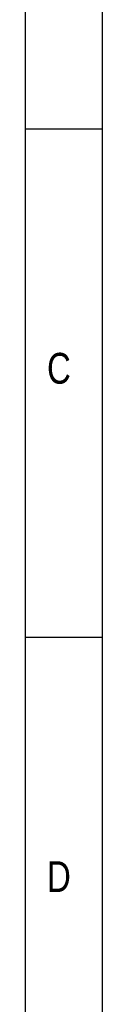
# Model space of a CAD drawing. Header units: millimetres. Extents: x 621 to 788, y 51 to 168.
# Tile 33 of 34: x 784.7 to 787.5, y 96.76 to 132.56. Entities that reach past the tile are written whole.
import ezdxf

# ---------------------------------------------------------------- set-up
doc = ezdxf.new("R2010")
doc.units = ezdxf.units.MM
doc.header["$LTSCALE"] = 30.734
doc.layers.add('07 图框', color=15, linetype='CONTINUOUS')
doc.styles.add('ST1', font='txt', dxfattribs={"width": 0.8})

msp = doc.modelspace()

# ---------------------------------------------------------------- linework, layer by layer
at = {"layer": '07 图框'}
for p, q in [((787.504, 50.758), (787.504, 168.358)), ((784.704, 53.558), (784.704, 165.558)), ((784.704, 128.598), (787.504, 128.598)), ((784.704, 110.118), (787.504, 110.118))]:
    msp.add_line(p, q, dxfattribs=at)

# ---------------------------------------------------------------- texts
at = {"layer": '07 图框', "char_height": 1.12, "width": 2.30997, "attachment_point": 3, "style": 'ST1'}
for s, insert in [('C', (786.352, 120.448)), ('D', (786.352, 101.968))]:
    msp.add_mtext(s, dxfattribs=dict(at, insert=insert))

doc.saveas('drawing.dxf')
